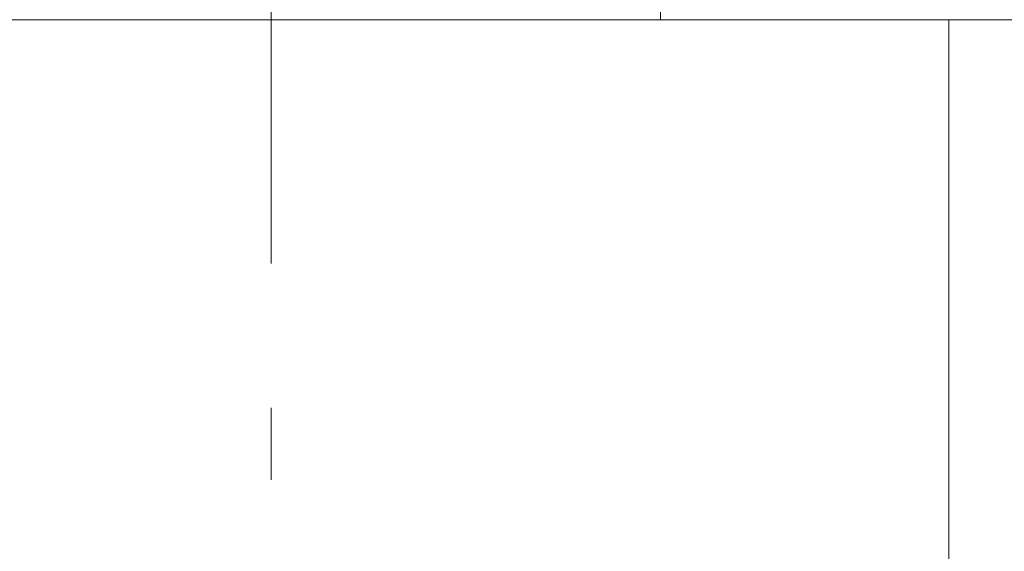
# Model space of a CAD drawing. Header units: millimetres. Extents: x 4307 to 42792, y 1610 to 10025.
# Tile 166 of 256: x 23908 to 24249, y 8486 to 8670. Entities that reach past the tile are written whole.
import ezdxf

# ---------------------------------------------------------------- set-up
doc = ezdxf.new("R2010")
doc.units = ezdxf.units.MM
doc.linetypes.add('Čára osnovy', pattern=[225, 100, -50, 25, -50])
for name, color, linetype, lineweight in [('S-BEAM', 12, 'Continuous', 9), ('S-COLS', 52, 'Continuous', 9), ('S-GRID', 1, 'Continuous', 5)]:
    doc.layers.add(name, color=color, linetype=linetype, lineweight=lineweight)

msp = doc.modelspace()

# ---------------------------------------------------------------- linework, layer by layer
at = {"layer": 'S-BEAM', "lineweight": 18}
for p, q in [((24130, 8920), (24130, 8670)), ((24130, 8670), (24630, 8670))]:
    msp.add_line(p, q, dxfattribs=at)
at = {"layer": 'S-BEAM'}
for p, q in [((24130, 8920), (24130, 8670)), ((24230, 8670), (20490, 8670)), ((20490, 8670), (24130, 8670)), ((24630, 8670), (24230, 8670))]:
    msp.add_line(p, q, dxfattribs=at)
at = {"layer": 'S-COLS'}
msp.add_line((24230, 8670), (24230, 5870), dxfattribs=at)
msp.add_line((24230, 8670), (24230, 5870), dxfattribs=at)
at = {"layer": 'S-GRID', "linetype": 'Čára osnovy', "lineweight": 9}
msp.add_line((23995, 2060.61), (23995, 9495.06), dxfattribs=at)

doc.saveas('drawing.dxf')
